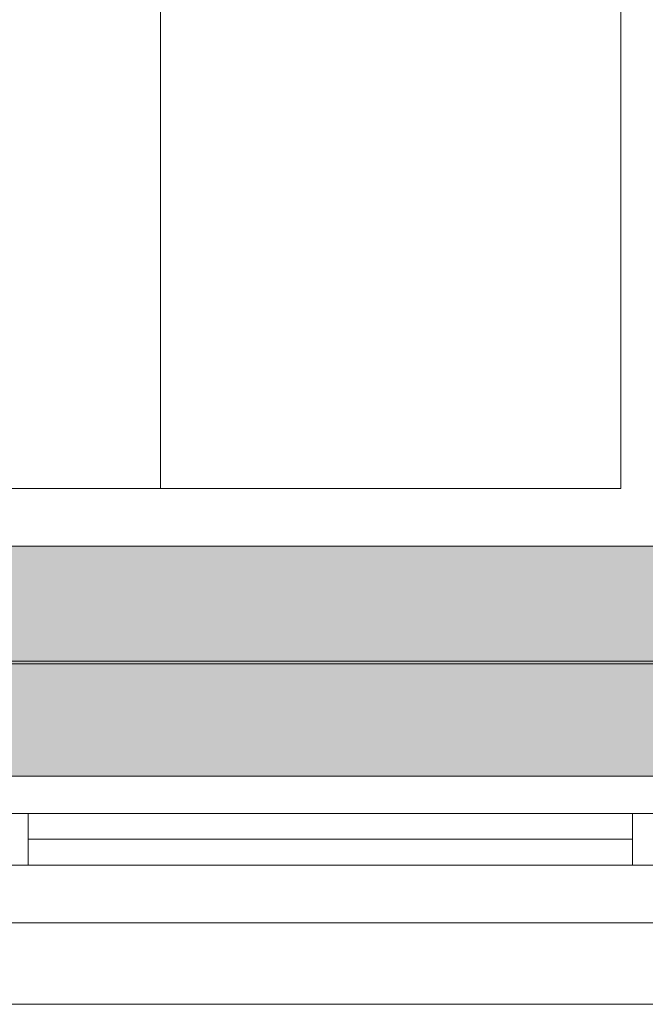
# Model space of a CAD drawing. Extents: x -620 to 3480, y 62 to 1107.
# Tile 28 of 244: x -132 to -110, y 199 to 233. Entities that reach past the tile are written whole.
import ezdxf
from ezdxf.lldxf.tags import DXFTag

# ---------------------------------------------------------------- set-up
doc = ezdxf.new("R2010")
doc.units = 0
doc.layers.get('0').update_dxf_attribs({"lineweight": 35})
for name, color, linetype, lineweight, true_color in [('30 -33 Aussenwände- 7 Fassade_ Elemente', 7, 'Continuous', 9, 0x00aacc), ('30 -35 Decken- 1 Konstruktion-Träger- Stahlbeton', 7, 'grob-A06G9GKW8I', 13, 0x33aa00), ('60- 61 allgemeine Ausstattung- 1 Möbel', 7, 'Continuous', 9, 0x00cccc)]:
    doc.layers.add(name, color=color, linetype=linetype, lineweight=lineweight, true_color=true_color)
doc.layers.add('70 -71 Achsen- 1 Gebäudeachsen', color=7, linetype='STRICHPUNKT2-A06G9GKV8I', lineweight=18)
doc.layers.add('iwb_Schraffur_Unterzug', color=7, linetype='Continuous', lineweight=5, true_color=0xffffcc, plot=False)
tags = doc.linetypes.add('grob-A06G9GKW8I', pattern=[14, 3, -8, 3]).pattern_tags.tags
tags[8:9] = [DXFTag(74, 4), DXFTag(75, 0), DXFTag(340, '0'), DXFTag(46, 0.0), DXFTag(50, 0.0), DXFTag(44, 0.0), DXFTag(45, 0.0)]
tags[6:7] = [DXFTag(74, 4), DXFTag(75, 0), DXFTag(340, '0'), DXFTag(46, 0.0), DXFTag(50, 0.0), DXFTag(44, 0.0), DXFTag(45, 0.0)]
tags[4:5] = [DXFTag(74, 4), DXFTag(75, 0), DXFTag(340, '0'), DXFTag(46, 0.0), DXFTag(50, 0.0), DXFTag(44, 0.0), DXFTag(45, 0.0)]
tags = doc.linetypes.add('STRICHPUNKT2-A06G9GKV8I', pattern=[12.7, 6.35, -3.175, 0, -3.175]).pattern_tags.tags
tags[10:11] = [DXFTag(74, 4), DXFTag(75, 0), DXFTag(340, '0'), DXFTag(46, 0.0), DXFTag(50, 0.0), DXFTag(44, 0.0), DXFTag(45, 0.0)]
tags[8:9] = [DXFTag(74, 4), DXFTag(75, 0), DXFTag(340, '0'), DXFTag(46, 0.0), DXFTag(50, 0.0), DXFTag(44, 0.0), DXFTag(45, 0.0)]
tags[6:7] = [DXFTag(74, 4), DXFTag(75, 0), DXFTag(340, '0'), DXFTag(46, 0.0), DXFTag(50, 0.0), DXFTag(44, 0.0), DXFTag(45, 0.0)]
tags[4:5] = [DXFTag(74, 4), DXFTag(75, 0), DXFTag(340, '0'), DXFTag(46, 0.0), DXFTag(50, 0.0), DXFTag(44, 0.0), DXFTag(45, 0.0)]

# ---------------------------------------------------------------- blocks, each defined once
blk = doc.blocks.new('Referenz-A06G9GKX8I')
at = {"layer": '30 -33 Aussenwände- 7 Fassade_ Elemente', "color": 0, "linetype": 'Continuous', "ltscale": 0.13}
for p, q in [((-160.013, 214.957), (-4.013, 214.957)), ((-133.213, 205.657), (-108.813, 205.657)), ((-108.813, 203.857), (-133.213, 203.857)), ((-0.913, 199.017), (-163.113, 199.017))]:
    blk.add_line(p, q, dxfattribs=at)
at = {"layer": '30 -33 Aussenwände- 7 Fassade_ Elemente', "color": 0}
for p, q in [((-109.013, 210.857), (-133.213, 210.857)), ((-131.613, 205.657), (-133.213, 205.657)), ((-131.613, 205.657), (-110.613, 205.657)), ((-131.613, 203.857), (-131.613, 205.657)), ((-110.613, 205.657), (-109.013, 205.657)), ((-110.613, 205.657), (-110.613, 203.857)), ((-131.613, 204.757), (-110.613, 204.757)), ((-133.213, 203.857), (-131.613, 203.857)), ((-110.613, 203.857), (-131.613, 203.857)), ((-109.013, 203.857), (-110.613, 203.857)), ((-109.013, 201.857), (-133.213, 201.857))]:
    blk.add_line(p, q, dxfattribs=at)
at = {"layer": '30 -33 Aussenwände- 7 Fassade_ Elemente', "color": 0, "linetype": 'Continuous', "lineweight": 18, "ltscale": 0.18}
for p, q in [((-133.213, 205.657), (-131.613, 205.657)), ((-131.613, 205.657), (-131.613, 203.857)), ((-110.613, 203.857), (-110.613, 205.657)), ((-110.613, 205.657), (-108.813, 205.657)), ((-131.613, 204.757), (-110.613, 204.757)), ((-131.613, 203.857), (-133.213, 203.857)), ((-108.813, 203.857), (-110.613, 203.857))]:
    blk.add_line(p, q, dxfattribs=at)
at = {"layer": '30 -35 Decken- 1 Konstruktion-Träger- Stahlbeton', "color": 0}
for p, q in [((-490.513, 214.957), (-3.513, 214.957)), ((-490.513, 206.957), (-3.513, 206.957))]:
    blk.add_line(p, q, dxfattribs=at)
at = {"layer": '60- 61 allgemeine Ausstattung- 1 Möbel', "color": 0, "linetype": 'Continuous', "ltscale": 0.13}
for p, q in [((-127.013, 256.957), (-127.013, 216.957)), ((-127.013, 216.957), (-127.013, 256.957)), ((-111.013, 256.957), (-111.013, 216.957)), ((-127.013, 216.957), (-143.013, 216.957)), ((-111.013, 216.957), (-127.013, 216.957))]:
    blk.add_line(p, q, dxfattribs=at)
at = {"layer": '70 -71 Achsen- 1 Gebäudeachsen', "color": 0, "linetype": 'STRICHPUNKT2-A06G9GKV8I', "ltscale": 0.18}
blk.add_line((-562.014, 210.957), (85.427, 210.957), dxfattribs=at)
blk = doc.blocks.new('Referenz-A06G9GKZ8I')
at = {"layer": 'iwb_Schraffur_Unterzug', "linetype": 'Continuous', "ltscale": 0.13}
blk.add_solid([(-490.513, 214.957), (-3.513, 214.957), (-490.513, 206.957), (-3.513, 206.957)], dxfattribs=at)

msp = doc.modelspace()

# ---------------------------------------------------------------- block references
at = {"color": 8, "lineweight": 25, "ltscale": 0.25, "true_color": 0x808080}
for name in ['Referenz-A06G9GKX8I', 'Referenz-A06G9GKZ8I']:
    msp.add_blockref(name, (0, 0), dxfattribs=at)

doc.saveas('drawing.dxf')
